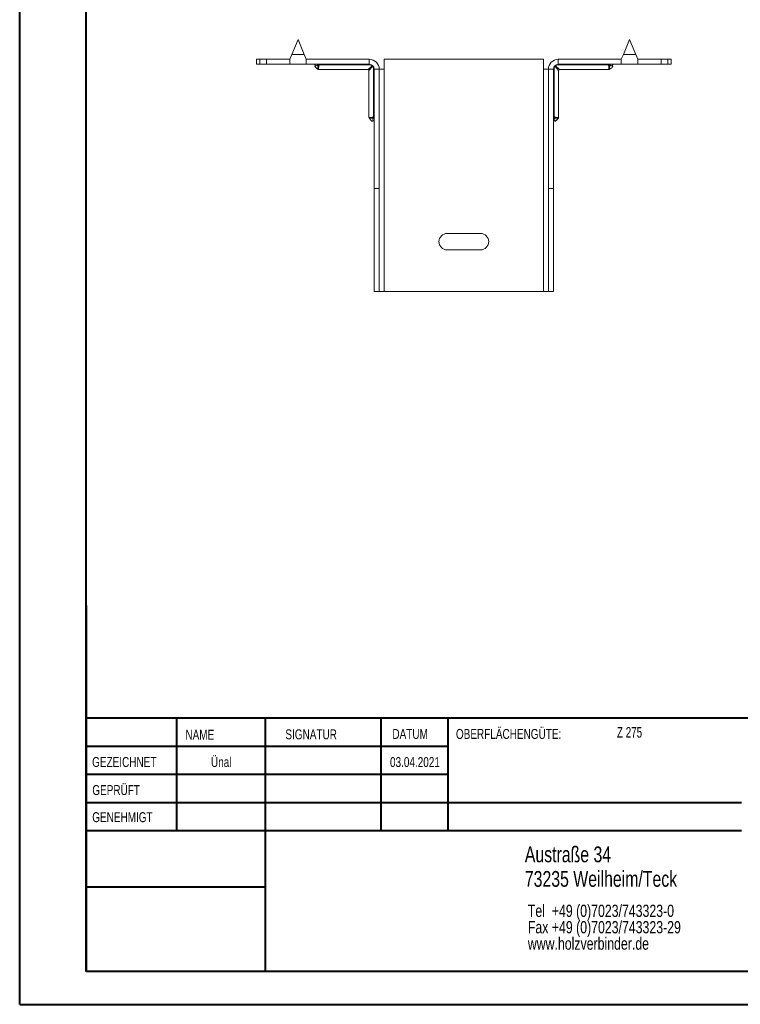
# Model space of a CAD drawing. Header units: millimetres. Extents: x 0 to 210, y 0 to 297.
# Tile 1 of 9: x 0 to 109, y 0 to 149. Entities that reach past the tile are written whole.
import ezdxf

# ---------------------------------------------------------------- set-up
doc = ezdxf.new("R2010")
doc.units = ezdxf.units.MM
doc.styles.add('SLDTEXTSTYLE0', font='TXT', dxfattribs={"width": 0.75})
doc.styles.add('SLDTEXTSTYLE2', font='TXT', dxfattribs={"width": 0.7})

# ---------------------------------------------------------------- blocks, each defined once
blk = doc.blocks.new('SW_NOTE_0')
at = {"color": 0, "linetype": 'Continuous', "lineweight": 0, "char_height": 1.8521, "attachment_point": 1, "style": 'SLDTEXTSTYLE0'}
for s, insert in [('Tel  +49 (0)7023/743323-0', (0, 2.39)), ('Fax +49 (0)7023/743323-29', (0, -0.08)), ('www.holzverbinder.de', (0, -2.55))]:
    blk.add_mtext(s, dxfattribs=dict(at, insert=insert))

msp = doc.modelspace()

# ---------------------------------------------------------------- linework, layer by layer
at = {"color": 7, "linetype": 'Continuous', "lineweight": 40}
for p, q in [((0.08, 0.21), (0.08, 297.21)), ((10.08, 5.21), (10.08, 292.21)), ((10.11, 60.37), (10.11, 5.12)), ((205.08, 43.37), (10.11, 43.37)), ((23.71, 43.37), (23.71, 26.37)), ((37.1, 43.37), (37.1, 5.12)), ((54.51, 43.37), (54.51, 26.37)), ((64.71, 26.37), (64.71, 43.37)), ((64.71, 39.1), (10.11, 39.1)), ((64.71, 34.87), (10.11, 34.87)), ((108.91, 30.62), (10.11, 30.62)), ((108.91, 26.37), (10.11, 26.37)), ((37.1, 17.87), (10.11, 17.87)), ((10.11, 13.71), (10.08, 13.71)), ((10.11, 9.46), (10.08, 9.46)), ((10.08, 5.21), (205.08, 5.21)), ((0.08, 0.21), (210.08, 0.21))]:
    msp.add_line(p, q, dxfattribs=at)
at = {"color": 7, "linetype": 'Continuous', "lineweight": 15}
for p, q in [((42.05, 145.74), (41.11, 143.49)), ((42.99, 143.49), (42.05, 145.74)), ((92.05, 145.74), (91.11, 143.49)), ((92.99, 143.49), (92.05, 145.74)), ((35.8, 142.74), (35.8, 141.99)), ((35.8, 142.74), (36.3, 142.74)), ((36.3, 142.74), (36.3, 141.99)), ((36.3, 142.74), (37.3, 142.74)), ((37.3, 141.99), (37.3, 142.74)), ((40.8, 142.74), (37.3, 142.74)), ((41.11, 143.49), (40.8, 142.74)), ((40.8, 142.74), (40.8, 141.99)), ((41.11, 143.49), (42.99, 143.49)), ((43.3, 142.74), (42.99, 143.49)), ((52.8, 142.74), (43.3, 142.74)), ((43.3, 141.99), (43.3, 142.74)), ((52.8, 141.99), (52.8, 142.74)), ((79.05, 142.74), (55.05, 142.74)), ((55.05, 141.24), (55.05, 142.74)), ((79.05, 142.74), (79.05, 141.24)), ((81.3, 141.99), (81.3, 142.74)), ((81.3, 142.74), (90.8, 142.74)), ((91.11, 143.49), (90.8, 142.74)), ((90.8, 142.74), (90.8, 141.99)), ((91.11, 143.49), (92.99, 143.49)), ((93.3, 142.74), (92.99, 143.49)), ((93.3, 141.99), (93.3, 142.74)), ((93.3, 142.74), (96.8, 142.74)), ((96.8, 141.99), (96.8, 142.74)), ((96.8, 142.74), (97.8, 142.74)), ((97.8, 141.99), (97.8, 142.74)), ((97.8, 142.74), (98.3, 142.74)), ((98.3, 141.99), (98.3, 142.74)), ((36.3, 141.99), (35.8, 141.99)), ((37.3, 141.99), (36.3, 141.99)), ((40.8, 141.99), (37.3, 141.99)), ((40.8, 141.99), (43.3, 141.99)), ((52.8, 141.99), (43.3, 141.99)), ((45.16, 141.19), (52.6, 141.19)), ((45.26, 141.99), (45.26, 141.9)), ((52.8, 141.9), (45.26, 141.9)), ((52.6, 141.19), (53.22, 141.74)), ((53.3, 141.67), (52.75, 141.04)), ((52.8, 141.99), (52.8, 141.9)), ((53.55, 141.24), (53.45, 141.24)), ((53.45, 134.08), (53.45, 141.24)), ((53.55, 141.24), (54.3, 141.24)), ((53.55, 123.24), (53.55, 141.24)), ((54.3, 123.24), (54.3, 141.24)), ((54.3, 141.24), (55.05, 141.24)), ((55.05, 107.74), (55.05, 141.24)), ((79.05, 141.24), (79.05, 107.74)), ((79.05, 141.24), (79.8, 141.24)), ((80.55, 141.24), (79.8, 141.24)), ((79.8, 123.24), (79.8, 141.24)), ((80.55, 123.24), (80.55, 141.24)), ((80.65, 141.24), (80.55, 141.24)), ((80.65, 141.24), (80.65, 134.08)), ((81.35, 141.04), (80.8, 141.67)), ((80.88, 141.74), (81.5, 141.19)), ((81.3, 141.99), (90.8, 141.99)), ((81.3, 141.9), (81.3, 141.99)), ((88.84, 141.9), (81.3, 141.9)), ((81.5, 141.19), (88.93, 141.19)), ((88.84, 141.9), (88.84, 141.99)), ((90.8, 141.99), (93.3, 141.99)), ((93.3, 141.99), (96.8, 141.99)), ((97.8, 141.99), (96.8, 141.99)), ((98.3, 141.99), (97.8, 141.99)), ((52.75, 141.04), (52.75, 133.99)), ((81.35, 133.99), (81.35, 141.04)), ((53.55, 134.08), (53.45, 134.08)), ((80.65, 134.08), (80.55, 134.08)), ((54.3, 123.24), (53.55, 123.24)), ((53.55, 107.74), (53.55, 123.24)), ((54.3, 107.74), (54.3, 123.24)), ((79.8, 123.24), (80.55, 123.24)), ((79.8, 107.74), (79.8, 123.24)), ((80.55, 107.74), (80.55, 123.24)), ((69.55, 116.49), (64.55, 116.49)), ((64.55, 113.99), (69.55, 113.99)), ((54.3, 107.74), (53.55, 107.74)), ((54.3, 107.74), (55.05, 107.74)), ((55.05, 107.74), (79.05, 107.74)), ((79.05, 107.74), (79.8, 107.74)), ((79.8, 107.74), (80.55, 107.74))]:
    msp.add_line(p, q, dxfattribs=at)
at = {"color": 7, "linetype": 'Continuous', "lineweight": 0}
for p, q in [((64.71, 39.12), (10.11, 39.12)), ((23.71, 5.21), (23.71, 5.12)), ((54.51, 5.21), (54.51, 5.12))]:
    msp.add_line(p, q, dxfattribs=at)
at = {"color": 7, "linetype": 'Continuous', "lineweight": 15, "flags": 128}
for points in [[(53.33, 141.77), (53.32, 141.78), (53.31, 141.78), (53.3, 141.78), (53.29, 141.78), (53.27, 141.77), (53.26, 141.76), (53.24, 141.75), (53.22, 141.74)], [(53.33, 141.77), (53.33, 141.77), (53.34, 141.76), (53.34, 141.74), (53.33, 141.73), (53.33, 141.72), (53.32, 141.7), (53.31, 141.68), (53.3, 141.67)], [(80.8, 141.67), (80.79, 141.68), (80.78, 141.7), (80.77, 141.72), (80.77, 141.73), (80.76, 141.74), (80.76, 141.76), (80.76, 141.77), (80.77, 141.77)], [(80.88, 141.74), (80.86, 141.75), (80.84, 141.76), (80.83, 141.77), (80.81, 141.78), (80.8, 141.78), (80.79, 141.78), (80.78, 141.78), (80.77, 141.77)]]:
    msp.add_lwpolyline(points, dxfattribs=at)
at = {"color": 7, "linetype": 'Continuous', "lineweight": 15}
for centre, radius, start, end in [((52.8, 141.24), 1.5, 0, 90), ((81.3, 141.24), 1.5, 90, 180), ((44.51, 141.84), 0.15, 324.0281, 89.9834), ((44.91, 141.85), 0.143, 355.6318, 86.346), ((52.6, 141.04), 0.15, 5.1801, 84.4199), ((52.8, 141.24), 0.75, 0, 90), ((52.99, 141.44), 0.384, 37.042, 52.958), ((81.3, 141.24), 0.75, 90, 180), ((81.11, 141.44), 0.384, 127.042, 142.958), ((81.5, 141.04), 0.15, 95.1801, 174.4199), ((89.19, 141.85), 0.143, 93.654, 184.3682), ((89.59, 141.84), 0.15, 90.0166, 215.868), ((53.41, 133.73), 0.143, 3.654, 94.3682), ((80.69, 133.73), 0.143, 85.6318, 176.346), ((53.4, 133.33), 0.15, 0.0166, 125.868), ((80.7, 133.33), 0.15, 54.0281, 179.9834), ((64.55, 115.24), 1.25, 90, 270), ((69.55, 115.24), 1.25, 270, 90)]:
    msp.add_arc(centre, radius, start, end, dxfattribs=at)
for points, knots in [([(44.63, 141.75), (44.62, 141.75), (44.61, 141.73), (44.6, 141.7), (44.6, 141.67), (44.61, 141.63), (44.64, 141.57), (44.72, 141.49), (44.88, 141.38), (44.99, 141.29), (45.06, 141.23)], [0, 0, 0, 0, 0.035638, 0.081888, 0.127478, 0.176815, 0.234112, 0.402212, 0.622869, 1, 1, 1, 1]), ([(45.05, 141.84), (44.98, 141.82), (44.85, 141.78), (44.65, 141.76), (44.64, 141.75), (44.63, 141.75)], [0, 0, 0, 0, 0.389366, 0.808807, 1, 1, 1, 1]), ([(45.05, 141.84), (45.07, 141.85), (45.1, 141.85), (45.17, 141.87), (45.21, 141.88), (45.26, 141.9)], [0, 0, 0, 0, 0.5, 0.5, 1, 1, 1, 1]), ([(45.06, 141.24), (45.06, 141.25), (45.06, 141.27), (45.06, 141.42), (45.06, 141.59), (45.05, 141.72), (45.05, 141.81), (45.05, 141.84)], [0, 0, 0, 0, 0.297663, 0.603606, 0.782902, 0.922398, 1, 1, 1, 1]), ([(45.06, 141.24), (45.07, 141.23), (45.09, 141.21), (45.13, 141.19), (45.16, 141.19), (45.16, 141.19)], [0, 0, 0, 0, 0.3737748, 0.8215702, 1, 1, 1, 1]), ([(45.26, 141.9), (45.23, 141.86), (45.19, 141.8), (45.16, 141.63), (45.16, 141.51), (45.16, 141.36), (45.16, 141.23), (45.16, 141.2), (45.16, 141.19)], [0, 0, 0, 0, 0.097004, 0.176501, 0.437437, 0.452613, 0.72822, 1, 1, 1, 1]), ([(53.22, 141.74), (53.17, 141.79), (53.1, 141.83), (52.96, 141.88), (52.88, 141.9), (52.8, 141.9)], [0, 0, 0, 0, 0.5, 0.5, 1, 1, 1, 1]), ([(53.45, 141.24), (53.45, 141.32), (53.44, 141.4), (53.39, 141.54), (53.35, 141.61), (53.3, 141.67)], [0, 0, 0, 0, 0.5, 0.5, 1, 1, 1, 1]), ([(80.8, 141.67), (80.75, 141.61), (80.71, 141.54), (80.66, 141.4), (80.65, 141.32), (80.65, 141.24)], [0, 0, 0, 0, 0.5, 0.5, 1, 1, 1, 1]), ([(81.3, 141.9), (81.22, 141.9), (81.14, 141.88), (81, 141.83), (80.93, 141.79), (80.88, 141.74)], [0, 0, 0, 0, 0.5, 0.5, 1, 1, 1, 1]), ([(88.84, 141.9), (88.88, 141.88), (88.92, 141.87), (89, 141.85), (89.03, 141.85), (89.05, 141.84)], [0, 0, 0, 0, 0.5, 0.5, 1, 1, 1, 1]), ([(88.93, 141.19), (88.94, 141.2), (88.94, 141.23), (88.94, 141.41), (88.94, 141.63), (88.91, 141.8), (88.87, 141.86), (88.84, 141.9)], [0, 0, 0, 0, 0.271898, 0.547542, 0.823476, 0.902983, 1, 1, 1, 1]), ([(88.93, 141.19), (88.95, 141.19), (88.98, 141.2), (89.01, 141.21), (89.03, 141.23), (89.04, 141.24)], [0, 0, 0, 0, 0.3798841, 0.7544307, 1, 1, 1, 1]), ([(89.05, 141.84), (89.05, 141.81), (89.05, 141.76), (89.05, 141.67), (89.04, 141.57), (89.04, 141.41), (89.04, 141.27), (89.04, 141.25), (89.04, 141.24)], [0, 0, 0, 0, 0.0775676, 0.125356, 0.243413, 0.3966809, 0.7024865, 1, 1, 1, 1]), ([(89.04, 141.23), (89.1, 141.29), (89.24, 141.4), (89.41, 141.51), (89.49, 141.61), (89.5, 141.67), (89.5, 141.7), (89.49, 141.73), (89.47, 141.75), (89.47, 141.75)], [0, 0, 0, 0, 0.361958, 0.699924, 0.822694, 0.873687, 0.922608, 0.975031, 1, 1, 1, 1]), ([(89.47, 141.75), (89.46, 141.75), (89.45, 141.76), (89.25, 141.78), (89.12, 141.82), (89.05, 141.84)], [0, 0, 0, 0, 0.191185, 0.610639, 1, 1, 1, 1]), ([(52.75, 133.99), (52.75, 133.99), (52.75, 133.97), (52.76, 133.94), (52.78, 133.9), (52.79, 133.89), (52.8, 133.88)], [0, 0, 0, 0, 0.072516, 0.49188, 0.829114, 1, 1, 1, 1]), ([(52.76, 133.99), (52.76, 133.99), (52.77, 133.99), (52.94, 133.98), (53.13, 133.98), (53.28, 134), (53.36, 134.02), (53.42, 134.06), (53.45, 134.08)], [0, 0, 0, 0, 0.23003, 0.505332, 0.781311, 0.83054, 0.9055, 1, 1, 1, 1]), ([(52.78, 133.9), (52.84, 133.83), (52.95, 133.69), (53.07, 133.52), (53.17, 133.44), (53.22, 133.42), (53.26, 133.43), (53.29, 133.44), (53.31, 133.45), (53.31, 133.46)], [0, 0, 0, 0, 0.360079, 0.69877, 0.822071, 0.873145, 0.921977, 0.974193, 1, 1, 1, 1]), ([(53.4, 133.88), (53.37, 133.88), (53.32, 133.88), (53.21, 133.88), (53.09, 133.88), (52.94, 133.89), (52.81, 133.89), (52.8, 133.89), (52.8, 133.89)], [0, 0, 0, 0, 0.0686528, 0.1294917, 0.3089479, 0.4437338, 0.74856, 1, 1, 1, 1]), ([(53.31, 133.46), (53.31, 133.46), (53.31, 133.48), (53.34, 133.67), (53.38, 133.81), (53.4, 133.88)], [0, 0, 0, 0, 0.191185, 0.610639, 1, 1, 1, 1]), ([(53.45, 134.08), (53.44, 134.04), (53.43, 134), (53.41, 133.93), (53.4, 133.89), (53.4, 133.88)], [0, 0, 0, 0, 0.5, 0.5, 1, 1, 1, 1]), ([(80.7, 133.88), (80.7, 133.89), (80.69, 133.93), (80.67, 134), (80.66, 134.04), (80.65, 134.08)], [0, 0, 0, 0, 0.5, 0.5, 1, 1, 1, 1]), ([(80.65, 134.08), (80.68, 134.06), (80.74, 134.02), (80.82, 134), (80.97, 133.98), (81.16, 133.98), (81.33, 133.99), (81.34, 133.99), (81.34, 133.99)], [0, 0, 0, 0, 0.0945, 0.16946, 0.218689, 0.494668, 0.76997, 1, 1, 1, 1]), ([(81.3, 133.89), (81.29, 133.89), (81.29, 133.89), (81.15, 133.89), (80.99, 133.88), (80.87, 133.88), (80.78, 133.88), (80.73, 133.88), (80.7, 133.88)], [0, 0, 0, 0, 0.251409, 0.556223, 0.751783, 0.870514, 0.93135, 1, 1, 1, 1]), ([(80.7, 133.88), (80.72, 133.81), (80.76, 133.67), (80.79, 133.48), (80.79, 133.46), (80.79, 133.46)], [0, 0, 0, 0, 0.389366, 0.808807, 1, 1, 1, 1]), ([(80.79, 133.46), (80.8, 133.45), (80.81, 133.44), (80.84, 133.43), (80.88, 133.42), (80.91, 133.44), (80.97, 133.47), (81.05, 133.55), (81.16, 133.71), (81.26, 133.82), (81.31, 133.9)], [0, 0, 0, 0, 0.036428, 0.082506, 0.128022, 0.177439, 0.23496, 0.403777, 0.624753, 1, 1, 1, 1]), ([(81.3, 133.88), (81.3, 133.88), (81.32, 133.89), (81.34, 133.93), (81.35, 133.97), (81.35, 133.99), (81.35, 133.99)], [0, 0, 0, 0, 0.034382, 0.451339, 0.883575, 1, 1, 1, 1])]:
    msp.add_open_spline(points, degree=3, knots=knots, dxfattribs=at)

# ---------------------------------------------------------------- block references
at = {"color": 7, "linetype": 'Continuous', "lineweight": 0}
msp.add_blockref('SW_NOTE_0', (76.7, 12.85), dxfattribs=at)

# ---------------------------------------------------------------- texts
for s, insert, char_height, attachment_point, style in [('NAME', (25.07, 41.62), 1.5, 1, 'SLDTEXTSTYLE0'), ('SIGNATUR', (40.14, 41.68), 1.5, 1, 'SLDTEXTSTYLE0'), ('DATUM', (56.28, 41.74), 1.5, 1, 'SLDTEXTSTYLE0'), ('OBERFLÄCHENGÜTE:', (65.86, 41.74), 1.5, 1, 'SLDTEXTSTYLE0'), ('Z 275', (90.14, 42.03), 1.587, 1, 'SLDTEXTSTYLE2'), ('GEZEICHNET', (11, 37.51), 1.5, 1, 'SLDTEXTSTYLE0'), ('Ünal', (30.47, 37.5), 1.499, 2, 'SLDTEXTSTYLE0'), ('03.04.2021', (59.68, 37.5), 1.499, 2, 'SLDTEXTSTYLE0'), ('GEPRÜFT', (11.03, 33.28), 1.5, 1, 'SLDTEXTSTYLE0'), ('GENEHMIGT', (11.02, 29.19), 1.5, 1, 'SLDTEXTSTYLE0'), ('Austraße 34', (76.25, 24.02), 2.3813, 1, 'SLDTEXTSTYLE0'), ('73235 Weilheim/Teck', (76.25, 20.32), 2.3813, 1, 'SLDTEXTSTYLE0')]:
    msp.add_mtext(s, dxfattribs=dict(at, insert=insert, char_height=char_height, attachment_point=attachment_point, style=style))

doc.saveas('drawing.dxf')
